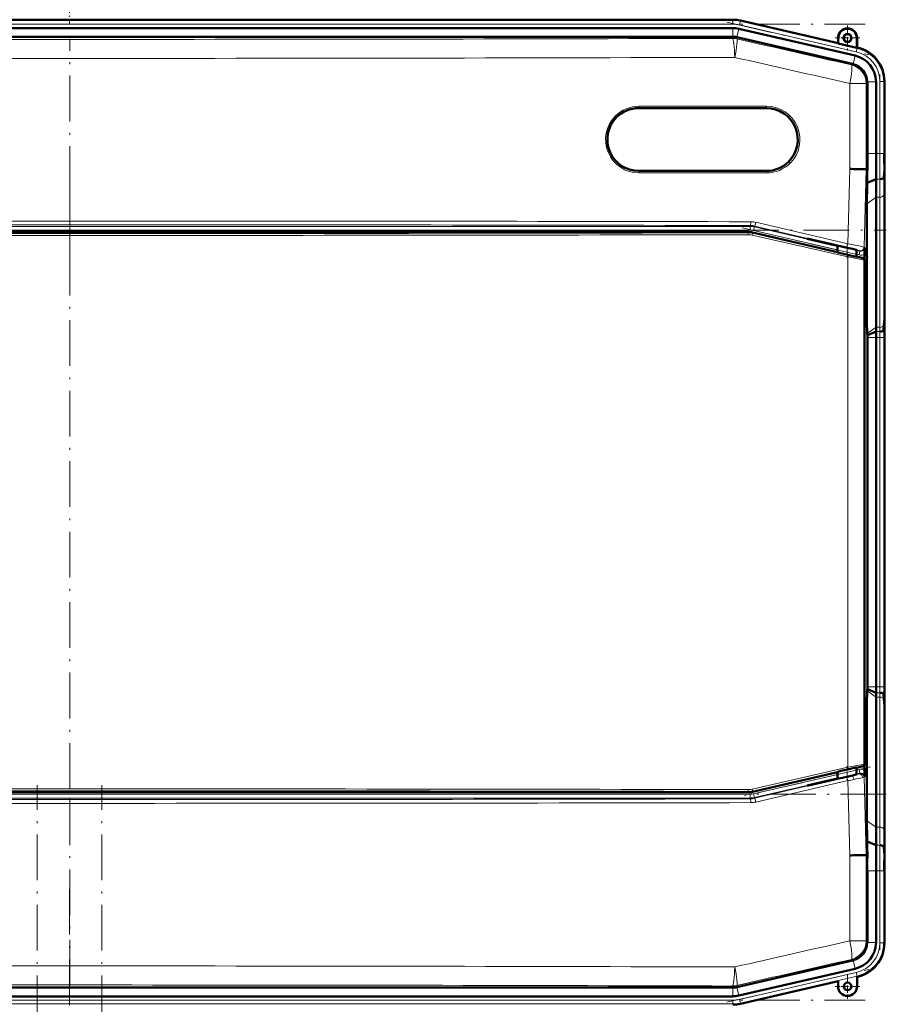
# Model space of a CAD drawing. Extents: x -2065 to 2446, y -1996 to 695.
# Tile 5 of 58: x -1468 to -1241, y 187 to 446. Entities that reach past the tile are written whole.
import ezdxf

# ---------------------------------------------------------------- set-up
doc = ezdxf.new("R2010")
doc.units = 0
doc.linetypes.add('DASHDOT', pattern=[18.5, 12, -3, 0.5, -3])

msp = doc.modelspace()

# ---------------------------------------------------------------- linework, layer by layer
at = {"color": 7, "linetype": 'DASHDOT', "lineweight": 18, "ltscale": 0.298531}
msp.add_line((-1455.07, 456.81), (-1455.07, 444.87), dxfattribs=at)
at = {"color": 7, "linetype": 'DASHDOT', "lineweight": 18}
for p, q in [((-1663.8, 444.68), (-1246.13, 444.68)), ((-1282.44, 445.24), (-1245.18, 436.64)), ((-1454.97, 382.18), (-1454.97, 440.86)), ((-1242.3, 431.5), (-1242.3, 408.87)), ((-1454.96, 404), (-1454.96, 229.25)), ((-1669.33, 390.63), (-1240.61, 390.63)), ((-1278.46, 391.23), (-1244.75, 383.45)), ((-1242.3, 371.65), (-1242.3, 261.59)), ((-1454.97, 192.37), (-1454.97, 251.05)), ((-1244.75, 249.79), (-1278.46, 242)), ((-1463.57, -445.96), (-1463.57, 244.94)), ((-1446.57, -445.96), (-1446.57, 244.94)), ((-1240.61, 242.6), (-1669.33, 242.6)), ((-1242.3, 224.36), (-1242.3, 201.73)), ((-1455.07, 217.74), (-1455.07, -146.76)), ((-1282.44, 187.99), (-1245.18, 196.59)), ((-1663.8, 188.55), (-1246.13, 188.55))]:
    msp.add_line(p, q, dxfattribs=at)
at = {"color": 7, "lineweight": 50}
for p, q in [((-1280.94, 445.87), (-1629, 445.87)), ((-1278.86, 445.63), (-1253.29, 439.73)), ((-1278.86, 445.63), (-1253.29, 439.73)), ((-1295.93, 443.68), (-1608.73, 443.68)), ((-1295.93, 443.68), (-1280.94, 443.68)), ((-1279.35, 443.5), (-1248.78, 436.44)), ((-1628.97, 441.39), (-1280.96, 441.39)), ((-1280.96, 441.39), (-1280.94, 441.39)), ((-1249.47, 434.25), (-1279.84, 441.27)), ((-1253.29, 439.73), (-1253.29, 441.07)), ((-1253.22, 439.64), (-1253.29, 439.73)), ((-1253.22, 439.64), (-1253.22, 441.07)), ((-1253.22, 439.64), (-1248.36, 438.52)), ((-1248.36, 441.07), (-1248.36, 438.52)), ((-1248.29, 441.07), (-1248.29, 438.57)), ((-1248.36, 438.52), (-1248.29, 438.57)), ((-1248.29, 438.57), (-1248.09, 438.53)), ((-1245.59, 429.38), (-1245.59, 429.56)), ((-1245.59, 429.38), (-1245.59, 410.76)), ((-1243.3, 429.56), (-1243.3, 410.76)), ((-1241.12, 429.76), (-1241.12, 410.76)), ((-1241.12, 429.56), (-1241.12, 410.76)), ((-1305.6, 422.66), (-1272.1, 422.66)), ((-1272.1, 406.16), (-1305.6, 406.16)), ((-1246.26, 406.63), (-1245.91, 406.62)), ((-1245.58, 406.62), (-1245.91, 406.62)), ((-1241.09, 406.62), (-1241.27, 404.43)), ((-1243.26, 404.03), (-1245.64, 403.04)), ((-1241.12, 403.69), (-1241.12, 369.55)), ((-1241.12, 403.69), (-1241.12, 369.55)), ((-1243.3, 399.27), (-1243.3, 365.13)), ((-1245.69, 366.62), (-1245.69, 397.58)), ((-1276.86, 390.15), (-1633.07, 390.15)), ((-1275.73, 390.02), (-1253.41, 384.87)), ((-1254.17, 386.69), (-1261.42, 388.37)), ((-1261.03, 388.37), (-1261.42, 388.37)), ((-1261.03, 388.37), (-1254.17, 386.78)), ((-1254.17, 386.78), (-1252.75, 386.45)), ((-1254.17, 386.69), (-1254.17, 386.78)), ((-1253.41, 386.52), (-1254.17, 386.69)), ((-1253.41, 386.61), (-1253.41, 384.79)), ((-1252.75, 386.45), (-1252.05, 386.29)), ((-1252.05, 386.29), (-1251.91, 386.26)), ((-1251.91, 386.26), (-1250.92, 386.03)), ((-1248.42, 385.42), (-1248.42, 383.64)), ((-1248.42, 383.71), (-1248.31, 383.69)), ((-1248.31, 383.69), (-1247.73, 383.54)), ((-1247.73, 383.54), (-1246.72, 383.3)), ((-1246.34, 384.35), (-1246.38, 383.03)), ((-1246.33, 382.82), (-1246.33, 250.43)), ((-1246.33, 366.63), (-1245.69, 366.62)), ((-1245.6, 363.5), (-1245.69, 366.62)), ((-1241.14, 366.62), (-1241.31, 364.43)), ((-1245.59, 363.08), (-1245.6, 363.5)), ((-1243.31, 364.03), (-1245.59, 363.08)), ((-1245.59, 362.47), (-1245.59, 363.08)), ((-1245.59, 270.76), (-1245.59, 362.47)), ((-1243.3, 362.47), (-1243.3, 270.76)), ((-1241.12, 362.47), (-1241.12, 270.76)), ((-1241.12, 362.47), (-1241.12, 270.76)), ((-1245.6, 269.73), (-1245.69, 266.61)), ((-1245.59, 270.15), (-1245.6, 269.73)), ((-1245.59, 270.76), (-1245.59, 270.15)), ((-1243.31, 269.21), (-1245.59, 270.15)), ((-1241.14, 266.62), (-1241.31, 268.81)), ((-1246.33, 266.6), (-1245.69, 266.61)), ((-1245.69, 266.61), (-1245.69, 235.65)), ((-1243.3, 233.97), (-1243.3, 268.11)), ((-1241.12, 229.55), (-1241.12, 263.69)), ((-1241.12, 229.55), (-1241.12, 263.69)), ((-1253.41, 248.38), (-1275.73, 243.23)), ((-1253.41, 248.46), (-1253.41, 246.63)), ((-1248.42, 247.81), (-1248.42, 249.61)), ((-1248.31, 249.56), (-1248.42, 249.54)), ((-1247.73, 249.71), (-1248.31, 249.56)), ((-1246.72, 249.95), (-1247.73, 249.71)), ((-1246.34, 248.88), (-1246.38, 250.21)), ((-1254.17, 246.54), (-1261.42, 244.87)), ((-1261.03, 244.87), (-1254.17, 246.45)), ((-1254.17, 246.45), (-1252.75, 246.78)), ((-1253.41, 246.72), (-1254.17, 246.54)), ((-1254.17, 246.54), (-1254.17, 246.45)), ((-1252.75, 246.78), (-1252.05, 246.94)), ((-1252.05, 246.94), (-1251.91, 246.97)), ((-1251.91, 246.97), (-1250.92, 247.2)), ((-1633.07, 243.1), (-1276.86, 243.1)), ((-1261.03, 244.87), (-1261.42, 244.87)), ((-1243.26, 229.21), (-1245.64, 230.19)), ((-1245.64, 230.19), (-1245.61, 228.43)), ((-1245.61, 228.43), (-1245.58, 226.61)), ((-1241.09, 226.62), (-1241.27, 228.81)), ((-1245.91, 226.61), (-1246.26, 226.6)), ((-1245.58, 226.61), (-1245.91, 226.61)), ((-1245.59, 203.85), (-1245.59, 222.47)), ((-1243.3, 203.67), (-1243.3, 222.47)), ((-1241.12, 203.47), (-1241.12, 222.47)), ((-1241.12, 203.67), (-1241.12, 222.47)), ((-1245.59, 203.85), (-1245.59, 203.67)), ((-1249.47, 198.98), (-1279.84, 191.97)), ((-1279.35, 189.73), (-1248.78, 196.79)), ((-1248.29, 194.66), (-1248.09, 194.71)), ((-1248.29, 192.16), (-1248.29, 194.66)), ((-1628.97, 191.84), (-1280.96, 191.84)), ((-1280.96, 191.84), (-1280.94, 191.84)), ((-1278.86, 187.6), (-1253.29, 193.51)), ((-1253.29, 193.51), (-1253.29, 192.16)), ((-1295.93, 189.55), (-1608.73, 189.55)), ((-1295.93, 189.55), (-1280.94, 189.55))]:
    msp.add_line(p, q, dxfattribs=at)
at = {"color": 7, "lineweight": 18}
for p, q in [((-1629, 445.68), (-1280.94, 445.68)), ((-1629, 444.68), (-1280.94, 444.68)), ((-1280.94, 445.68), (-1280.94, 445.87)), ((-1280.94, 445.68), (-1280.94, 444.68)), ((-1278.9, 445.45), (-1279.12, 444.48)), ((-1279.12, 444.48), (-1248.5, 437.41)), ((-1278.9, 445.45), (-1278.86, 445.63)), ((-1278.9, 445.45), (-1248.27, 438.38)), ((-1280.94, 441.39), (-1280.94, 443.68)), ((-1279.86, 441.27), (-1279.35, 443.5)), ((-1281.01, 440.97), (-1280.96, 441.39)), ((-1279.84, 441.27), (-1279.89, 440.84)), ((-1253.22, 441.07), (-1253.29, 441.07)), ((-1248.36, 441.07), (-1248.29, 441.07)), ((-1248.27, 438.38), (-1248.5, 437.41)), ((-1248.27, 438.38), (-1248.09, 438.53)), ((-1249.79, 434), (-1249.47, 434.25)), ((-1249.29, 434.21), (-1248.78, 436.44)), ((-1250.21, 406.69), (-1250.21, 429.13)), ((-1245.91, 429.13), (-1250.21, 429.13)), ((-1245.59, 429.38), (-1245.91, 429.13)), ((-1245.91, 429.13), (-1245.91, 406.62)), ((-1245.59, 429.56), (-1243.3, 429.56)), ((-1242.3, 429.62), (-1242.3, 410.76)), ((-1242.3, 429.62), (-1241.3, 429.62)), ((-1241.12, 429.76), (-1241.3, 429.62)), ((-1241.3, 429.62), (-1241.3, 410.76)), ((-1272.03, 423.16), (-1305.55, 423.16)), ((-1245.59, 410.76), (-1243.3, 410.76)), ((-1243.3, 410.76), (-1242.3, 410.76)), ((-1241.3, 410.76), (-1242.3, 410.76)), ((-1241.3, 410.76), (-1241.12, 410.76)), ((-1250.73, 387.07), (-1250.21, 406.69)), ((-1245.91, 406.62), (-1246.45, 386.18)), ((-1305.55, 405.66), (-1272.03, 405.66)), ((-1242.26, 404.03), (-1243.26, 404.03)), ((-1243.3, 399.27), (-1245.69, 397.58)), ((-1242.3, 399.27), (-1243.3, 399.27)), ((-1242.3, 399.27), (-1242.3, 365.13)), ((-1241.3, 399.95), (-1241.3, 365.81)), ((-1633.6, 391.63), (-1276.34, 391.63)), ((-1276.34, 390.63), (-1633.6, 390.63)), ((-1276.34, 391.63), (-1276.31, 391.85)), ((-1276.34, 390.63), (-1276.34, 391.63)), ((-1275.44, 390.53), (-1275.21, 391.51)), ((-1253.41, 385.45), (-1275.44, 390.53)), ((-1275.19, 391.71), (-1275.21, 391.51)), ((-1275.21, 391.51), (-1253.41, 386.47)), ((-1251.1, 386.1), (-1275.19, 391.71)), ((-1274.84, 392.69), (-1250.73, 387.07)), ((-1276.88, 389.94), (-1276.86, 390.15)), ((-1250.69, 383.59), (-1275.81, 389.33)), ((-1275.73, 390.02), (-1275.76, 389.81)), ((-1275.76, 389.81), (-1250.64, 384.08)), ((-1248.42, 385.32), (-1247.55, 385.12)), ((-1247.77, 384.15), (-1247.55, 385.12)), ((-1247.55, 385.12), (-1247.67, 385.24)), ((-1246.45, 386.18), (-1246.32, 386.07)), ((-1250.69, 249.66), (-1250.69, 383.59)), ((-1247.77, 384.15), (-1248.42, 384.29)), ((-1246.77, 383.26), (-1246.72, 383.3)), ((-1246.33, 382.82), (-1246.38, 382.77)), ((-1246.38, 382.77), (-1246.38, 250.48)), ((-1243.3, 365.13), (-1245.6, 363.5)), ((-1242.3, 365.13), (-1243.3, 365.13)), ((-1241.14, 366.62), (-1241.09, 366.62)), ((-1243.3, 362.47), (-1245.59, 362.47)), ((-1242.31, 364.03), (-1243.31, 364.03)), ((-1242.3, 362.47), (-1243.3, 362.47)), ((-1242.3, 362.47), (-1241.3, 362.47)), ((-1242.3, 362.47), (-1242.3, 270.76)), ((-1241.12, 362.47), (-1241.3, 362.47)), ((-1241.3, 362.47), (-1241.3, 270.76)), ((-1243.3, 268.11), (-1245.6, 269.73)), ((-1243.3, 270.76), (-1245.59, 270.76)), ((-1242.31, 269.21), (-1243.31, 269.21)), ((-1242.3, 270.76), (-1243.3, 270.76)), ((-1242.3, 270.76), (-1241.3, 270.76)), ((-1241.12, 270.76), (-1241.3, 270.76)), ((-1242.3, 268.11), (-1243.3, 268.11)), ((-1242.3, 233.97), (-1242.3, 268.11)), ((-1241.3, 233.28), (-1241.3, 267.43)), ((-1241.09, 266.62), (-1241.14, 266.62)), ((-1275.81, 243.92), (-1250.69, 249.66)), ((-1250.64, 249.17), (-1275.76, 243.44)), ((-1248.42, 248.94), (-1247.77, 249.09)), ((-1247.55, 248.11), (-1248.42, 247.91)), ((-1247.77, 249.09), (-1247.55, 248.11)), ((-1247.67, 248), (-1247.55, 248.11)), ((-1246.72, 249.95), (-1246.77, 249.99)), ((-1246.38, 250.48), (-1246.33, 250.43)), ((-1275.44, 242.7), (-1253.41, 247.79)), ((-1253.41, 246.76), (-1275.21, 241.73)), ((-1275.19, 241.52), (-1251.1, 247.14)), ((-1250.73, 246.16), (-1274.84, 240.55)), ((-1250.21, 226.54), (-1250.73, 246.16)), ((-1246.32, 247.17), (-1246.45, 247.05)), ((-1246.45, 247.05), (-1245.91, 226.61)), ((-1276.86, 243.1), (-1276.88, 243.31)), ((-1275.73, 243.23), (-1275.76, 243.44)), ((-1633.6, 242.6), (-1276.34, 242.6)), ((-1276.34, 241.6), (-1633.6, 241.6)), ((-1276.34, 242.6), (-1276.34, 241.6)), ((-1276.34, 241.6), (-1276.31, 241.39)), ((-1275.44, 242.7), (-1275.21, 241.73)), ((-1275.19, 241.52), (-1275.21, 241.73)), ((-1243.3, 233.97), (-1245.69, 235.65)), ((-1242.3, 233.97), (-1243.3, 233.97)), ((-1242.26, 229.21), (-1243.26, 229.21)), ((-1250.21, 204.11), (-1250.21, 226.54)), ((-1245.91, 226.61), (-1245.91, 204.11)), ((-1245.59, 222.47), (-1243.3, 222.47)), ((-1243.3, 222.47), (-1242.3, 222.47)), ((-1241.3, 222.47), (-1242.3, 222.47)), ((-1242.3, 203.62), (-1242.3, 222.47)), ((-1241.3, 222.47), (-1241.12, 222.47)), ((-1241.3, 203.62), (-1241.3, 222.47)), ((-1250.21, 204.11), (-1245.91, 204.11)), ((-1245.59, 203.85), (-1245.91, 204.11)), ((-1245.59, 203.67), (-1243.3, 203.67)), ((-1241.3, 203.62), (-1242.3, 203.62)), ((-1241.3, 203.62), (-1241.12, 203.47)), ((-1249.79, 199.24), (-1249.47, 198.98)), ((-1249.29, 199.02), (-1248.78, 196.79)), ((-1279.12, 188.76), (-1248.5, 195.83)), ((-1278.9, 187.78), (-1248.27, 194.85)), ((-1248.5, 195.83), (-1248.27, 194.85)), ((-1248.09, 194.71), (-1248.27, 194.85)), ((-1281.01, 192.26), (-1280.96, 191.84)), ((-1280.94, 191.84), (-1280.94, 189.55)), ((-1279.84, 191.97), (-1279.89, 192.39)), ((-1279.86, 191.96), (-1279.35, 189.73)), ((-1278.9, 187.78), (-1279.12, 188.76)), ((-1629, 188.55), (-1280.94, 188.55)), ((-1629, 187.55), (-1280.94, 187.55)), ((-1280.94, 187.55), (-1280.94, 188.55)), ((-1280.94, 187.55), (-1280.94, 187.37)), ((-1278.9, 187.78), (-1278.86, 187.6))]:
    msp.add_line(p, q, dxfattribs=at)
at = {"color": 7, "linetype": 'DASHDOT', "lineweight": 18, "ltscale": 0.1625}
for p, q in [((-1250.79, 444.32), (-1250.79, 437.82)), ((-1247.54, 441.07), (-1254.04, 441.07)), ((-1250.79, 195.41), (-1250.79, 188.91)), ((-1247.54, 192.16), (-1254.04, 192.16))]:
    msp.add_line(p, q, dxfattribs=at)
at = {"color": 7, "linetype": 'DASHDOT', "lineweight": 18, "ltscale": 0.019627}
msp.add_line((-1250.92, 386.1), (-1250.92, 385.31), dxfattribs=at)
at = {"color": 7, "linetype": 'DASHDOT', "lineweight": 18, "ltscale": 0.08985}
msp.add_line((-1250.91, 386.91), (-1250.91, 383.31), dxfattribs=at)
at = {"color": 7, "linetype": 'DASHDOT', "lineweight": 18, "ltscale": 0.089713}
msp.add_line((-1250.91, 249.92), (-1250.91, 246.33), dxfattribs=at)
at = {"color": 7, "linetype": 'DASHDOT', "lineweight": 18, "ltscale": 0.019614}
msp.add_line((-1250.92, 247.14), (-1250.92, 247.92), dxfattribs=at)
at = {"color": 7, "lineweight": 18}
for points in [[(-1247.67, 385.24), (-1247.68, 385.24), (-1247.7, 385.25), (-1247.81, 385.29), (-1249.49, 385.71), (-1251.1, 386.1)], [(-1250.73, 387.07), (-1247.3, 386.39), (-1246.51, 386.2), (-1246.46, 386.19), (-1246.45, 386.18)], [(-1246.38, 382.77), (-1246.39, 382.77), (-1246.4, 382.77), (-1246.49, 382.78), (-1247.25, 382.91), (-1250.69, 383.59)], [(-1250.64, 384.08), (-1248.34, 383.56), (-1246.96, 383.28), (-1246.8, 383.26), (-1246.77, 383.26), (-1246.77, 383.26), (-1246.77, 383.26)], [(-1250.69, 249.66), (-1247.18, 250.35), (-1246.51, 250.47), (-1246.41, 250.48), (-1246.39, 250.48), (-1246.38, 250.48), (-1246.38, 250.48)], [(-1246.77, 249.99), (-1246.77, 249.99), (-1246.78, 249.99), (-1246.86, 249.98), (-1247.51, 249.86), (-1250.64, 249.17)], [(-1247.96, 247.91), (-1247.71, 247.98), (-1247.68, 247.99), (-1247.67, 248)], [(-1246.45, 247.05), (-1246.46, 247.04), (-1246.5, 247.03), (-1246.8, 246.96)]]:
    msp.add_lwpolyline(points, dxfattribs=at)
at = {"color": 7, "lineweight": 50}
for points in [[(-1250.92, 386.03), (-1249.46, 385.69), (-1248.5, 385.45), (-1248.33, 385.4), (-1248.32, 385.39), (-1248.31, 385.39)], [(-1248.31, 385.39), (-1248.32, 385.39), (-1248.32, 385.38), (-1248.33, 385.38), (-1248.42, 385.4)], [(-1253.41, 384.79), (-1253.41, 384.79), (-1253.4, 384.79), (-1253.37, 384.77), (-1253.01, 384.67), (-1250, 383.96), (-1248.46, 383.64), (-1248.43, 383.64), (-1248.42, 383.64), (-1248.42, 383.64)], [(-1250.36, 249.21), (-1252.51, 248.7), (-1253.31, 248.5), (-1253.4, 248.47), (-1253.41, 248.46), (-1253.41, 248.46)], [(-1248.42, 249.61), (-1248.42, 249.61), (-1248.42, 249.61), (-1248.43, 249.61), (-1248.53, 249.6), (-1249.38, 249.43), (-1250.36, 249.21)], [(-1250.92, 247.2), (-1249.46, 247.54), (-1248.5, 247.79), (-1248.33, 247.84), (-1248.32, 247.85), (-1248.31, 247.85)], [(-1248.31, 247.85), (-1248.32, 247.85), (-1248.32, 247.85), (-1248.33, 247.85), (-1248.42, 247.84)]]:
    msp.add_lwpolyline(points, dxfattribs=at)
for centre, radius in [((-1250.79, 441.07), 1.07), ((-1250.79, 441.07), 1), ((-1250.79, 192.16), 1)]:
    msp.add_circle(centre, radius, dxfattribs=at)
for centre, radius, start, end in [((-1280.94, 436.62), 9.25, 77.0008, 89.9996), ((-1280.94, 436.62), 9.25, 77.0007, 89.9996), ((-1280.94, 436.62), 7.06, 77.0006, 89.9996), ((-1250.79, 441.07), 2.5, 0, 180), ((-1250.79, 441.07), 2.43, 360, 180), ((-1250.37, 429.56), 9.25, 359.9943, 77.0057), ((-1250.11, 429.76), 8.99, 359.9916, 77.0084), ((-1250.6, 429.38), 5.01, 2.1031, 74.9072), ((-1250.37, 429.56), 7.06, 359.9966, 77.0032), ((-1305.6, 414.41), 8.25, 90, 134.9612), ((-1272.1, 414.41), 8.25, 314.9294, 90), ((-1305.6, 414.41), 8.25, 134.9699, 270), ((-1272.1, 414.41), 8.25, 270, 314.9153), ((-553.1, 410.74), 692.49, 179.99805, 180.34055), ((-673.06, 410.62), 570.24, 179.9861, 180.6624), ((-893.53, 410.67), 347.59, 179.9856, 180.6685), ((-1265.72, -800.11), 1206.9, 89.07649, 89.26402), ((-634.81, 393.78), 610.9, 178.79561, 179.13148), ((-1033.9, 403.44), 207.22, 179.1215, 179.9313), ((-903.53, 398.86), 339.78, 179.1293, 179.9319), ((-854.23, 397.12), 391.46, 179.1331, 179.9319), ((-1306.84, 385.88), 60.52, 358.5511, 0.1764), ((-1246.83, 382.82), 0.5, 359.998, 77.002), ((-1453.53, 369.79), 212.42, 359.1437, 359.9337), ((-1033.76, 369.8), 207.36, 180.0695, 180.8788), ((-1323.13, 365.22), 79.82, 359.1476, 359.9359), ((-1598.83, 362.55), 357.71, 359.9872, 0.6507), ((-894.04, 362.56), 347.08, 179.3309, 180.0147), ((-1378.1, 362.5), 134.79, 359.9876, 0.6479), ((-1378.1, 270.73), 134.79, 359.3521, 0.0124), ((-1323.13, 268.02), 79.82, 0.0641, 0.8524), ((-1598.83, 270.68), 357.71, 359.3493, 0.0128), ((-894.04, 270.67), 347.08, 179.9853, 180.6691), ((-1453.53, 263.44), 212.42, 0.0663, 0.8563), ((-1033.76, 263.44), 207.36, 179.1212, 179.9305), ((-1246.83, 250.43), 0.5, 282.998, 0.002), ((-1306.84, 247.36), 60.52, 359.8196, 1.4448), ((-854.23, 236.12), 391.46, 180.0681, 180.8669), ((-903.53, 234.37), 339.78, 180.0681, 180.8707), ((-673.06, 222.61), 570.24, 179.3376, 180.0139), ((-1033.9, 229.79), 207.22, 180.0687, 180.8785), ((-1265.7, 1432.22), 1205.77, 270.73585, 270.92354), ((-553.11, 222.5), 692.49, 179.65945, 180.00195), ((-893.53, 222.56), 347.59, 179.3315, 180.0144), ((-1250.6, 203.86), 5, 285.1029, 357.9073), ((-1250.37, 203.67), 7.06, 282.9968, 0.0034), ((-1250.11, 203.47), 8.99, 282.9916, 0.0084), ((-1250.79, 192.16), 2.5, 180, 360), ((-1280.94, 196.62), 7.06, 270.0004, 282.9994), ((-1280.94, 196.62), 9.25, 270.0004, 282.9992), ((-1280.94, 196.62), 9.25, 270.0004, 282.9993)]:
    msp.add_arc(centre, radius, start, end, dxfattribs=at)
at = {"color": 7, "lineweight": 18}
for centre, radius, start, end in [((-1280.94, 436.62), 9.06, 77.0008, 89.9996), ((-1280.94, 436.62), 8.06, 77.0006, 89.9996), ((-1454.97, 56090.01), 55649.31, 269.820896, 270.179106), ((11416.17, 56211.5), 57197.52, 257.175313, 257.206234), ((-1250.3, 429.62), 7.99, 359.9916, 77.0084), ((-1250.3, 429.62), 8.99, 359.9997, 77.0003), ((-1454.97, 56465.27), 56029.56, 269.821504, 270.178498), ((11454.7, 56569.57), 57560.09, 257.2175922, 257.2484236), ((-1305.55, 414.4), 8.75, 89.9957, 134.9539), ((-1272.03, 414.41), 8.75, 314.9196, 90.0213), ((-1305.55, 414.41), 8.75, 134.9606, 270.0213), ((-673.2, 410.62), 569.11, 179.986, 180.6637), ((-707.33, 410.63), 533.98, 179.9859, 180.6653), ((-1272.03, 414.41), 8.75, 269.9957, 314.9129), ((-903.16, 398.86), 339.14, 179.1277, 179.9318), ((-923.05, 399.57), 318.25, 179.1257, 179.9316), ((-1454.97, -83419.54), 83812.57, 89.8777831, 90.1222151), ((-1276.2, 386.85), 5.99, 76.8712, 89.8909), ((-1454.97, -83306), 83698.04, 89.8777011, 90.122297), ((-1276.34, 386.63), 5, 77.0066, 89.9934), ((-1276.34, 386.63), 4, 77.0047, 89.9953), ((-1276.32, 386.85), 5, 76.8528, 89.8509), ((-1454.96, 84175.2), 83785.95, 269.8781811, 270.1218207), ((-1454.96, 84118.3), 83728.55, 269.8781333, 270.1218617), ((-1276.87, 384.94), 5, 77.1098, 90.1116), ((-1276.81, 384.95), 4.49, 77.1108, 90.1395), ((-1247.32, 386.09), 0.999, 256.9181, 358.54), ((-1247.32, 386.09), 2, 256.9951, 299.3366), ((-1246.88, 382.77), 0.5, 0.0159, 76.9841), ((-1322.74, 365.22), 80.44, 359.1546, 359.9369), ((-1342.57, 365.92), 101.27, 359.1557, 359.937), ((-1412.77, 362.51), 171.47, 359.9884, 0.6411), ((-1378.47, 362.5), 136.17, 359.9884, 0.642), ((-1378.47, 270.73), 136.17, 359.358, 0.0116), ((-1322.74, 268.02), 80.44, 0.0631, 0.8454), ((-1412.77, 270.72), 171.47, 359.3589, 0.0116), ((-1342.57, 267.31), 101.27, 0.063, 0.8443), ((-1247.32, 247.14), 2, 60.6635, 103.005), ((-1247.32, 247.14), 0.999, 1.46, 103.0819), ((-1246.88, 250.48), 0.5, 283.0159, 359.9841), ((-1297.19, 444.82), 202.98, 283.1255, 283.506), ((-1307.67, 543.02), 302.27, 280.857, 281.1749), ((-1276.76, 359.97), 115.71, 283.48, 284.0366), ((-1267.93, 343.76), 99.08, 280.9623, 282.3111), ((-1257.13, 281.74), 35.05, 283.9245, 285.1673), ((-1454.96, -83541.95), 83785.95, 89.8781793, 90.1218189), ((-1454.96, -83485.05), 83728.55, 89.8781383, 90.1218667), ((-1276.87, 248.31), 5, 269.8884, 282.8902), ((-1276.81, 248.3), 4.49, 269.8605, 282.8892), ((-1454.97, 84052.77), 83812.57, 269.8777849, 270.1222169), ((-1454.97, 83939.23), 83698.04, 269.877703, 270.1222989), ((-1276.34, 246.6), 4, 270.0047, 282.9953), ((-1276.32, 246.39), 5, 270.1491, 283.1472), ((-1276.2, 246.38), 5.99, 270.1091, 283.1288), ((-903.16, 234.37), 339.14, 180.0682, 180.8723), ((-923.05, 233.66), 318.25, 180.0684, 180.8743), ((-673.2, 222.61), 569.11, 179.3363, 180.014), ((-707.33, 222.61), 533.98, 179.3347, 180.0141), ((11454.7, -55936.33), 57560.09, 102.7515764, 102.7824078), ((-1250.3, 203.62), 7.99, 282.9916, 0.0084), ((-1250.3, 203.62), 8.99, 282.9997, 0.0003), ((11416.17, -55578.26), 57197.52, 102.793766, 102.824687), ((-1454.97, -55832.03), 56029.56, 89.821502, 90.178496), ((-1454.97, -55456.78), 55649.31, 89.820894, 90.179104), ((-1280.94, 196.62), 8.06, 270.0004, 282.9994), ((-1280.94, 196.62), 9.06, 270.0004, 282.9992)]:
    msp.add_arc(centre, radius, start, end, dxfattribs=at)
for centre, major_axis, ratio, start_param, end_param in [((-1281.01, 435.97), (4.97, -0.57), 0.999653, 1.457389, 1.684204), ((-1281.01, 435.97), (0.02, -5), 0.119003, 1.570423, 3.115225), ((-1281.01, 435.97), (-1.11, -4.88), 0.116076, 1.597214, 3.115235), ((-1250.91, 429.13), (-1.11, -4.88), 0.136195, 1.601714, 3.115166), ((-1250.91, 429.13), (3.11, -3.91), 0.999441, 0.899117, 2.242476), ((-1305.6, 423.16), (0, -0.5), 0.101872, 0, 1.570796), ((-1272.1, 423.16), (0, 0.5), 0.124719, 3.141593, 4.712389), ((-1311.78, 420.6), (0.353, -0.354), 0.069254, 0.000014, 1.501741), ((-1265.92, 408.21), (0.353, -0.354), 0.091666, 1.479613, 3.141593), ((-1305.6, 405.66), (0, 0.5), 0.101872, 4.712389, 6.283185), ((-1272.1, 405.66), (0, -0.5), 0.124719, 1.570796, 3.141593), ((-1242.3, 399.98), (-1, 0), 0.707107, 1.570796, 3.106686), ((-1276.31, 392.85), (0, -1), 0.121885, 0.017584, 1.571058), ((-1274.96, 392.69), (-0.227, -0.974), 0.119647, 0.01758, 1.598677), ((-1276.88, 389.44), (0.001, -0.5), 0.121453, 1.570537, 3.124009), ((-1275.87, 389.33), (-0.111, -0.487), 0.119115, 1.598027, 3.124014), ((-1250.87, 387.07), (-0.227, -0.974), 0.135666, 0.017616, 1.602449), ((-1247.45, 386.21), (0.682, 0.732), 0.99939, 3.664878, 5.435811), ((-1250.76, 383.59), (-0.111, -0.487), 0.135841, 1.601805, 3.123976), ((-1242.3, 365.83), (-1, 0), 0.707107, 1.570796, 3.106686), ((-1242.3, 267.4), (-1, 0), 0.707107, 3.176499, 4.712389), ((-1250.76, 249.66), (0.111, -0.487), 0.135841, 0.017617, 1.539787), ((-1250.87, 246.16), (0.227, -0.974), 0.135666, 1.539144, 3.123976), ((-1249.56, 246.48), (0.234, -0.972), 0.460439, 1.469807, 3.121928), ((-1247.73, 246.93), (0.266, -0.964), 0.924796, 1.34401, 3.095701), ((-1247.45, 247.02), (-0.682, 0.732), 0.99939, 3.988967, 5.7599), ((-1276.88, 243.81), (-0.001, -0.5), 0.121453, 0.017583, 1.571056), ((-1275.87, 243.92), (0.111, -0.487), 0.119115, 0.017578, 1.543566), ((-1276.34, 246.6), (4.97, 0.57), 0.999846, 4.59896, 4.825818), ((-1276.31, 240.39), (0, -1), 0.121885, 1.570535, 3.124008), ((-1274.96, 240.55), (0.227, -0.974), 0.119647, 1.542916, 3.124013), ((-1242.3, 233.26), (-1, 0), 0.707107, 3.176499, 4.712389), ((-1250.91, 204.11), (1.11, -4.88), 0.136195, 0.026426, 1.539879), ((-1250.91, 204.11), (-3.11, -3.91), 0.999441, 0.899117, 2.242476), ((-1281.01, 197.26), (-0.02, -5), 0.119003, 0.026367, 1.57117), ((-1281.01, 197.26), (1.11, -4.88), 0.116076, 0.026358, 1.544378), ((-1281.01, 197.26), (-4.97, -0.57), 0.999653, 1.457389, 1.684204)]:
    msp.add_ellipse(centre, major_axis=major_axis, ratio=ratio, start_param=start_param, end_param=end_param, dxfattribs=at)
at = {"color": 7, "lineweight": 50}
for centre, major_axis, ratio, start_param, end_param in [((-1280.96, 436.4), (4.97, -0.57), 0.999653, 1.457389, 1.679108), ((-1250.59, 429.38), (-3.11, 3.91), 0.999441, 5.34848, 5.384068), ((-1242.27, 404.44), (1, 0), 0.414186, 4.715241, 6.251123), ((-1276.86, 385.15), (4.97, -0.57), 0.999846, 1.457367, 1.684225), ((-1242.31, 364.44), (1, 0), 0.414343, 4.715179, 6.251104), ((-1242.31, 268.79), (1, 0), 0.414215, 0.032067, 1.567956), ((-1276.86, 248.1), (4.97, 0.57), 0.999846, 4.59896, 4.825818), ((-1242.27, 228.79), (1, 0), 0.414215, 0.032067, 1.567956), ((-1250.59, 203.85), (-3.11, -3.91), 0.999441, 0.899117, 0.934706), ((-1280.96, 196.84), (4.97, 0.57), 0.999653, 4.604077, 4.825796)]:
    msp.add_ellipse(centre, major_axis=major_axis, ratio=ratio, start_param=start_param, end_param=end_param, dxfattribs=at)

doc.saveas('drawing.dxf')
